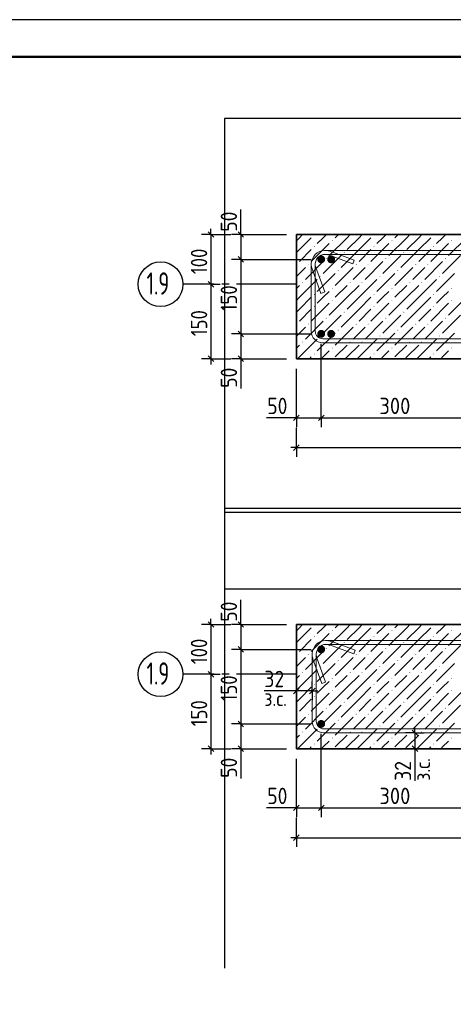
# Model space of a CAD drawing. Header units: millimetres. Extents: x 0 to 50400, y 0 to 35640.
# Tile 10 of 16: x 16800 to 23775, y 19791 to 35640. Entities that reach past the tile are written whole.
import ezdxf

# ---------------------------------------------------------------- set-up
doc = ezdxf.new("R2010")
doc.units = ezdxf.units.MM
doc.linetypes.add('______2', pattern=[324, 240, -84])
doc.linetypes.add('______5', pattern=[1320, 960, -120, 120, -120])
for name, color, linetype, lineweight in [('Standard', 7, 'Continuous', 25), ('Выпуски арматуры Г-обр.', 52, 'Continuous', 25), ('ЖБ Пилон', 7, 'Continuous', 35)]:
    doc.layers.add(name, color=color, linetype=linetype, lineweight=lineweight)
for name, color, linetype, true_color in [('Оси', 7, '______5', 0x656565), ('Стена фоновая арматура Х1', 7, '______2', 0xa0a0a0), ('Стена Хомут', 7, '______2', 0xa0a0a0)]:
    doc.layers.add(name, color=color, linetype=linetype, true_color=true_color)
doc.layers.add('Размерная выноска', color=7, linetype='Continuous')
doc.styles.add('ISOCPEUR', font='txt')

msp = doc.modelspace()

# ---------------------------------------------------------------- hatches: boundary and pattern name
at = {"layer": 'Выпуски арматуры Г-обр.', "linetype": 'Continuous', "lineweight": 13, "transparency": 33554687}
for points in [[(21874, 31782), (21869, 31807), (21855, 31828), (21834, 31842), (21810, 31846), (21785, 31842), (21764, 31828), (21751, 31807), (21746, 31782), (21751, 31758), (21764, 31737), (21785, 31723), (21810, 31718), (21834, 31723), (21855, 31737), (21869, 31758)], [(21874, 30582), (21869, 30607), (21855, 30628), (21834, 30642), (21810, 30646), (21785, 30642), (21764, 30628), (21751, 30607), (21746, 30582), (21751, 30558), (21764, 30537), (21785, 30523), (21810, 30518), (21834, 30523), (21855, 30537), (21869, 30558)]]:
    msp.add_hatch(color=7, dxfattribs=at).paths.add_polyline_path(points)
at = {"layer": 'ЖБ Пилон', "linetype": 'Continuous', "lineweight": 18, "transparency": 33554687}
for points in [[(21539, 32172), (21531, 32179), (21534, 32182), (21544, 32182), (21547, 32179)], [(22499, 32172), (22491, 32179), (22494, 32182), (22504, 32182), (22507, 32179)], [(23459, 32172), (23451, 32179), (23454, 32182), (23464, 32182), (23467, 32179)], [(21827, 32076), (21819, 32083), (21827, 32091), (21835, 32083)], [(22787, 32076), (22779, 32083), (22787, 32091), (22795, 32083)], [(23747, 32076), (23739, 32083), (23747, 32091), (23755, 32083)], [(21539, 31980), (21531, 31987), (21539, 31995), (21547, 31987)], [(22019, 31884), (22011, 31891), (22019, 31899), (22027, 31891)], [(22499, 31980), (22491, 31987), (22499, 31995), (22507, 31987)], [(22979, 31884), (22971, 31891), (22979, 31899), (22987, 31891)], [(23459, 31980), (23451, 31987), (23459, 31995), (23467, 31987)], [(21251, 31692), (21250, 31693), (21250, 31706), (21251, 31707), (21259, 31699)], [(21443, 31692), (21435, 31699), (21443, 31707), (21451, 31699)], [(21731, 31788), (21723, 31795), (21731, 31803), (21739, 31795)], [(22211, 31692), (22203, 31699), (22211, 31707), (22219, 31699)], [(22403, 31692), (22395, 31699), (22403, 31707), (22411, 31699)], [(22691, 31788), (22683, 31795), (22691, 31803), (22699, 31795)], [(23171, 31692), (23163, 31699), (23171, 31707), (23179, 31699)], [(23363, 31692), (23355, 31699), (23363, 31707), (23371, 31699)], [(23651, 31788), (23643, 31795), (23651, 31803), (23659, 31795)], [(21923, 31596), (21915, 31603), (21923, 31611), (21931, 31603)], [(22883, 31596), (22875, 31603), (22883, 31611), (22891, 31603)], [(21347, 31404), (21339, 31411), (21347, 31419), (21355, 31411)], [(21635, 31500), (21627, 31507), (21635, 31515), (21643, 31507)], [(22115, 31404), (22107, 31411), (22115, 31419), (22123, 31411)], [(22307, 31404), (22299, 31411), (22307, 31419), (22315, 31411)], [(22595, 31500), (22587, 31507), (22595, 31515), (22603, 31507)], [(23075, 31404), (23067, 31411), (23075, 31419), (23083, 31411)], [(23267, 31404), (23259, 31411), (23267, 31419), (23275, 31411)], [(23555, 31500), (23547, 31507), (23555, 31515), (23563, 31507)], [(21539, 31212), (21531, 31219), (21539, 31227), (21547, 31219)], [(21827, 31308), (21819, 31315), (21827, 31323), (21835, 31315)], [(22499, 31212), (22491, 31219), (22499, 31227), (22507, 31219)], [(22787, 31308), (22779, 31315), (22787, 31323), (22795, 31315)], [(23459, 31212), (23451, 31219), (23459, 31227), (23467, 31219)], [(23747, 31308), (23739, 31315), (23747, 31323), (23755, 31315)], [(21827, 31116), (21819, 31123), (21827, 31131), (21835, 31123)], [(22787, 31116), (22779, 31123), (22787, 31131), (22795, 31123)], [(23747, 31116), (23739, 31123), (23747, 31131), (23755, 31123)], [(21539, 31020), (21531, 31027), (21539, 31035), (21547, 31027)], [(22019, 30924), (22011, 30931), (22019, 30939), (22027, 30931)], [(22499, 31020), (22491, 31027), (22499, 31035), (22507, 31027)], [(22979, 30924), (22971, 30931), (22979, 30939), (22987, 30931)], [(23459, 31020), (23451, 31027), (23459, 31035), (23467, 31027)], [(21731, 30828), (21723, 30835), (21731, 30843), (21739, 30835)], [(22691, 30828), (22683, 30835), (22691, 30843), (22699, 30835)], [(23651, 30828), (23643, 30835), (23651, 30843), (23659, 30835)], [(21251, 30732), (21250, 30733), (21250, 30746), (21251, 30747), (21259, 30739)], [(21443, 30732), (21435, 30739), (21443, 30747), (21451, 30739)], [(21923, 30636), (21915, 30643), (21923, 30651), (21931, 30643)], [(22211, 30732), (22203, 30739), (22211, 30747), (22219, 30739)], [(22403, 30732), (22395, 30739), (22403, 30747), (22411, 30739)], [(22883, 30636), (22875, 30643), (22883, 30651), (22891, 30643)], [(23171, 30732), (23163, 30739), (23171, 30747), (23179, 30739)], [(23363, 30732), (23355, 30739), (23363, 30747), (23371, 30739)], [(21347, 30444), (21339, 30451), (21347, 30459), (21355, 30451)], [(21635, 30540), (21627, 30547), (21635, 30555), (21643, 30547)], [(22115, 30444), (22107, 30451), (22115, 30459), (22123, 30451)], [(22307, 30444), (22299, 30451), (22307, 30459), (22315, 30451)], [(22595, 30540), (22587, 30547), (22595, 30555), (22603, 30547)], [(23075, 30444), (23067, 30451), (23075, 30459), (23083, 30451)], [(23267, 30444), (23259, 30451), (23267, 30459), (23275, 30451)], [(23555, 30540), (23547, 30547), (23555, 30555), (23563, 30547)], [(21827, 30348), (21819, 30355), (21827, 30363), (21835, 30355)], [(22787, 30348), (22779, 30355), (22787, 30363), (22795, 30355)], [(23747, 30348), (23739, 30355), (23747, 30363), (23755, 30355)], [(21539, 30252), (21531, 30259), (21539, 30267), (21547, 30259)], [(22499, 30252), (22491, 30259), (22499, 30267), (22507, 30259)], [(23459, 30252), (23451, 30259), (23459, 30267), (23467, 30259)], [(21539, 25893), (21531, 25901), (21534, 25904), (21544, 25904), (21547, 25901)], [(22499, 25893), (22491, 25901), (22494, 25904), (22504, 25904), (22507, 25901)], [(23459, 25893), (23451, 25901), (23454, 25904), (23464, 25904), (23467, 25901)], [(21539, 25701), (21531, 25709), (21539, 25717), (21547, 25709)], [(21827, 25797), (21819, 25805), (21827, 25813), (21835, 25805)], [(22499, 25701), (22491, 25709), (22499, 25717), (22507, 25709)], [(22787, 25797), (22779, 25805), (22787, 25813), (22795, 25805)], [(23459, 25701), (23451, 25709), (23459, 25717), (23467, 25709)], [(23747, 25797), (23739, 25805), (23747, 25813), (23755, 25805)], [(21731, 25509), (21723, 25517), (21731, 25525), (21739, 25517)], [(22019, 25605), (22011, 25613), (22019, 25621), (22027, 25613)], [(22691, 25509), (22683, 25517), (22691, 25525), (22699, 25517)], [(22979, 25605), (22971, 25613), (22979, 25621), (22987, 25613)], [(23651, 25509), (23643, 25517), (23651, 25525), (23659, 25517)], [(21251, 25413), (21250, 25414), (21250, 25427), (21251, 25429), (21259, 25421)], [(21443, 25413), (21435, 25421), (21443, 25429), (21451, 25421)], [(22211, 25413), (22203, 25421), (22211, 25429), (22219, 25421)], [(22403, 25413), (22395, 25421), (22403, 25429), (22411, 25421)], [(23171, 25413), (23163, 25421), (23171, 25429), (23179, 25421)], [(23363, 25413), (23355, 25421), (23363, 25429), (23371, 25421)], [(21635, 25221), (21627, 25229), (21635, 25237), (21643, 25229)], [(21923, 25317), (21915, 25325), (21923, 25333), (21931, 25325)], [(22595, 25221), (22587, 25229), (22595, 25237), (22603, 25229)], [(22883, 25317), (22875, 25325), (22883, 25333), (22891, 25325)], [(23555, 25221), (23547, 25229), (23555, 25237), (23563, 25229)], [(21347, 25125), (21339, 25133), (21347, 25141), (21355, 25133)], [(21827, 25029), (21819, 25037), (21827, 25045), (21835, 25037)], [(22115, 25125), (22107, 25133), (22115, 25141), (22123, 25133)], [(22307, 25125), (22299, 25133), (22307, 25141), (22315, 25133)], [(22787, 25029), (22779, 25037), (22787, 25045), (22795, 25037)], [(23075, 25125), (23067, 25133), (23075, 25141), (23083, 25133)], [(23267, 25125), (23259, 25133), (23267, 25141), (23275, 25133)], [(23747, 25029), (23739, 25037), (23747, 25045), (23755, 25037)], [(21539, 24933), (21531, 24941), (21539, 24949), (21547, 24941)], [(22499, 24933), (22491, 24941), (22499, 24949), (22507, 24941)], [(23459, 24933), (23451, 24941), (23459, 24949), (23467, 24941)], [(21539, 24741), (21531, 24749), (21539, 24757), (21547, 24749)], [(21827, 24837), (21819, 24845), (21827, 24853), (21835, 24845)], [(22499, 24741), (22491, 24749), (22499, 24757), (22507, 24749)], [(22787, 24837), (22779, 24845), (22787, 24853), (22795, 24845)], [(23459, 24741), (23451, 24749), (23459, 24757), (23467, 24749)], [(23747, 24837), (23739, 24845), (23747, 24853), (23755, 24845)], [(22019, 24645), (22011, 24653), (22019, 24661), (22027, 24653)], [(22979, 24645), (22971, 24653), (22979, 24661), (22987, 24653)], [(21251, 24453), (21250, 24454), (21250, 24467), (21251, 24469), (21259, 24461)], [(21443, 24453), (21435, 24461), (21443, 24469), (21451, 24461)], [(21731, 24549), (21723, 24557), (21731, 24565), (21739, 24557)], [(22211, 24453), (22203, 24461), (22211, 24469), (22219, 24461)], [(22403, 24453), (22395, 24461), (22403, 24469), (22411, 24461)], [(22691, 24549), (22683, 24557), (22691, 24565), (22699, 24557)], [(23171, 24453), (23163, 24461), (23171, 24469), (23179, 24461)], [(23363, 24453), (23355, 24461), (23363, 24469), (23371, 24461)], [(23651, 24549), (23643, 24557), (23651, 24565), (23659, 24557)], [(21635, 24261), (21627, 24269), (21635, 24277), (21643, 24269)], [(21923, 24357), (21915, 24365), (21923, 24373), (21931, 24365)], [(22595, 24261), (22587, 24269), (22595, 24277), (22603, 24269)], [(22883, 24357), (22875, 24365), (22883, 24373), (22891, 24365)], [(23555, 24261), (23547, 24269), (23555, 24277), (23563, 24269)], [(21347, 24165), (21339, 24173), (21347, 24181), (21355, 24173)], [(22115, 24165), (22107, 24173), (22115, 24181), (22123, 24173)], [(22307, 24165), (22299, 24173), (22307, 24181), (22315, 24173)], [(23075, 24165), (23067, 24173), (23075, 24181), (23083, 24173)], [(23267, 24165), (23259, 24173), (23267, 24181), (23275, 24173)], [(21539, 23973), (21531, 23981), (21539, 23989), (21547, 23981)], [(21827, 24069), (21819, 24077), (21827, 24085), (21835, 24077)], [(22499, 23973), (22491, 23981), (22499, 23989), (22507, 23981)], [(22787, 24069), (22779, 24077), (22787, 24085), (22795, 24077)], [(23459, 23973), (23451, 23981), (23459, 23989), (23467, 23981)], [(23747, 24069), (23739, 24077), (23747, 24085), (23755, 24077)]]:
    msp.add_hatch(color=7, dxfattribs=at).paths.add_polyline_path(points, flags=16)
at = {"layer": 'Стена фоновая арматура Х1', "linetype": 'Continuous', "lineweight": 18, "transparency": 33554687}
for points in [[(21714, 31782), (21709, 31807), (21695, 31828), (21674, 31842), (21650, 31846), (21625, 31842), (21604, 31828), (21591, 31807), (21586, 31782), (21591, 31758), (21604, 31737), (21625, 31723), (21650, 31718), (21674, 31723), (21695, 31737), (21709, 31758)], [(21714, 30582), (21709, 30607), (21695, 30628), (21674, 30642), (21650, 30646), (21625, 30642), (21604, 30628), (21591, 30607), (21586, 30582), (21591, 30558), (21604, 30537), (21625, 30523), (21650, 30518), (21674, 30523), (21695, 30537), (21709, 30558)], [(21714, 25504), (21709, 25528), (21695, 25549), (21674, 25563), (21650, 25568), (21625, 25563), (21604, 25549), (21591, 25528), (21586, 25504), (21591, 25479), (21604, 25459), (21625, 25445), (21650, 25440), (21674, 25445), (21695, 25459), (21709, 25479)], [(21714, 24304), (21709, 24328), (21695, 24349), (21674, 24363), (21650, 24368), (21625, 24363), (21604, 24349), (21591, 24328), (21586, 24304), (21591, 24279), (21604, 24259), (21625, 24245), (21650, 24240), (21674, 24245), (21695, 24259), (21709, 24279)]]:
    msp.add_hatch(color=7, dxfattribs=at).paths.add_polyline_path(points)

# ---------------------------------------------------------------- linework, layer by layer
at = {"layer": 'Standard', "color": 7, "linetype": 'Continuous', "lineweight": -3, "transparency": 33554687}
for p, q in [((19877, 32182), (19727, 32182)), ((19877, 32182), (19877, 32272)), ((19877, 32182), (20027, 32182)), ((19877, 32182), (20197, 32182)), ((19877, 32182), (19877, 31382)), ((20357, 32182), (20207, 32182)), ((20357, 32182), (20357, 32272)), ((20357, 32182), (20507, 32182)), ((20357, 32182), (21090, 32182)), ((20357, 32182), (20357, 31782)), ((20357, 31782), (20207, 31782)), ((20357, 31782), (20507, 31782)), ((20357, 31782), (21490, 31782)), ((20357, 31782), (20357, 30582)), ((19877, 31382), (19727, 31382)), ((19877, 31382), (20027, 31382)), ((19877, 31382), (19877, 31382)), ((19877, 31382), (19877, 30182)), ((20357, 30582), (20207, 30582)), ((20357, 30582), (20507, 30582)), ((20357, 30582), (21490, 30582)), ((20357, 30582), (20357, 30182)), ((19877, 30182), (19727, 30182)), ((19877, 30182), (20027, 30182)), ((19877, 30182), (20197, 30182)), ((19877, 30182), (19877, 30092)), ((20357, 30182), (20207, 30182)), ((20357, 30182), (20507, 30182)), ((20357, 30182), (21090, 30182)), ((20357, 30182), (20357, 30092)), ((21250, 29231), (21250, 29381)), ((21650, 29231), (21650, 29381)), ((21250, 29231), (21160, 29231)), ((21250, 29231), (21250, 29081)), ((21250, 29231), (21650, 29231)), ((21650, 29231), (21650, 29081)), ((21650, 29231), (24050, 29231)), ((21250, 28751), (21250, 29071)), ((21250, 28751), (21250, 28901)), ((21250, 28751), (21160, 28751)), ((21250, 28751), (21250, 28601)), ((21250, 28751), (29250, 28751)), ((19877, 25904), (19877, 25994)), ((20357, 25904), (20357, 25994)), ((19877, 25904), (19727, 25904)), ((19877, 25904), (20027, 25904)), ((19877, 25904), (20197, 25904)), ((20357, 25904), (20207, 25904)), ((20357, 25904), (20507, 25904)), ((20357, 25904), (21090, 25904)), ((20357, 25504), (20207, 25504)), ((20357, 25504), (20507, 25504)), ((20357, 25504), (21490, 25504)), ((20357, 25504), (20357, 24304)), ((19877, 25104), (19727, 25104)), ((19877, 25104), (20027, 25104)), ((19877, 25104), (19877, 25104)), ((19877, 25104), (19877, 23904)), ((21250, 24835), (21250, 24985)), ((21506, 24835), (21506, 24985)), ((21250, 24835), (21160, 24835)), ((21250, 24835), (21250, 24685)), ((21506, 24835), (21250, 24835)), ((21506, 24835), (21506, 24685)), ((21506, 24835), (21596, 24835)), ((20357, 24304), (20207, 24304)), ((20357, 24304), (20507, 24304)), ((20357, 24304), (21490, 24304)), ((20357, 24304), (20357, 23904)), ((23157, 24160), (23157, 24250)), ((23157, 24160), (23007, 24160)), ((23157, 24160), (23307, 24160)), ((23157, 24160), (23157, 23904)), ((19877, 23904), (19727, 23904)), ((19877, 23904), (20027, 23904)), ((19877, 23904), (20197, 23904)), ((19877, 23904), (19877, 23814)), ((20357, 23904), (20207, 23904)), ((20357, 23904), (20507, 23904)), ((20357, 23904), (21090, 23904)), ((20357, 23904), (20357, 23814)), ((23157, 23904), (23007, 23904)), ((23157, 23904), (23307, 23904)), ((23157, 23904), (23157, 23814)), ((21250, 22953), (21250, 23103)), ((21650, 22953), (21650, 23103)), ((21250, 22953), (21160, 22953)), ((21250, 22953), (21250, 22803)), ((21250, 22953), (21650, 22953)), ((21650, 22953), (21650, 22803)), ((21650, 22953), (24050, 22953)), ((21250, 22473), (21250, 22793)), ((21250, 22473), (21250, 22623)), ((21250, 22473), (21160, 22473)), ((21250, 22473), (21250, 22323)), ((21250, 22473), (29250, 22473))]:
    msp.add_line(p, q, dxfattribs=at)
at = {"layer": 'Standard', "color": 7, "linetype": 'Continuous', "lineweight": 25, "transparency": 33554687}
for p, q in [((19832, 32227), (19922, 32137)), ((20312, 32227), (20402, 32137)), ((20312, 31827), (20402, 31737)), ((19832, 31427), (19922, 31337)), ((20312, 30627), (20402, 30537)), ((19832, 30227), (19922, 30137)), ((20312, 30227), (20402, 30137)), ((21205, 29186), (21295, 29276)), ((21605, 29186), (21695, 29276)), ((21205, 28706), (21295, 28796)), ((19832, 25949), (19922, 25859)), ((20312, 25949), (20402, 25859)), ((20312, 25549), (20402, 25459)), ((19832, 25149), (19922, 25059)), ((21295, 24880), (21205, 24790)), ((21551, 24880), (21461, 24790)), ((20312, 24349), (20402, 24259)), ((23112, 24205), (23202, 24115)), ((19832, 23949), (19922, 23859)), ((20312, 23949), (20402, 23859)), ((23112, 23949), (23202, 23859)), ((21205, 22908), (21295, 22998)), ((21605, 22908), (21695, 22998)), ((21205, 22428), (21295, 22518))]:
    msp.add_line(p, q, dxfattribs=at)
msp.add_lwpolyline([(0, 0), (50400, 0), (50400, 35640), (0, 35640), (0, 0)], close=True, dxfattribs=at)
at = {"layer": 'Standard', "color": 7, "linetype": 'Continuous', "lineweight": 50, "transparency": 33554687}
msp.add_lwpolyline([(2400, 35040), (49800, 35040), (49800, 600), (2400, 600), (2400, 35040)], close=True, dxfattribs=at)
at = {"layer": 'Standard', "color": 254, "linetype": 'Continuous', "lineweight": -3, "true_color": 0xc4c4ff, "transparency": 33554687}
for points in [[(30423, 26478), (30423, 34048), (20095, 34048), (20095, 26478), (30423, 26478)], [(20095, 28185), (20095, 27711), (30423, 27711)], [(30423, 20373), (30423, 27770), (20095, 27770), (20095, 20373)]]:
    msp.add_lwpolyline(points, dxfattribs=at)
at = {"layer": 'Standard', "color": 7, "linetype": 'Continuous', "lineweight": -3, "transparency": 33554687}
for points in [[(21650, 29231), (21650, 29252), (21650, 29252), (21650, 29252), (21650, 29252), (21650, 29252), (21650, 29252), (21650, 29252), (21650, 29252), (21650, 30422)], [(21250, 29231), (21250, 29252), (21250, 29252), (21250, 29252), (21250, 29252), (21250, 29252), (21250, 29252), (21250, 29252), (21250, 29252), (21250, 30022)], [(19877, 25904), (19877, 25144), (19877, 25144), (19877, 25104)], [(20357, 25904), (20357, 25825), (20357, 25825), (20357, 25504)], [(21650, 22953), (21650, 22973), (21650, 22973), (21650, 22973), (21650, 22973), (21650, 22973), (21650, 22973), (21650, 22973), (21650, 22973), (21650, 23338), (21650, 23338), (21650, 24144)], [(21250, 22953), (21250, 22973), (21250, 22973), (21250, 22973), (21250, 22973), (21250, 22973), (21250, 22973), (21250, 22973), (21250, 22973), (21250, 23177), (21250, 23177), (21250, 23744)]]:
    msp.add_lwpolyline(points, dxfattribs=at)
at = {"layer": 'ЖБ Пилон', "color": 7, "linetype": 'Continuous', "lineweight": 35, "transparency": 33554687}
for p, q in [((21250, 32182), (21250, 30182)), ((29250, 32182), (21250, 32182)), ((21250, 30182), (29250, 30182)), ((21250, 25904), (21250, 23904)), ((29250, 25904), (21250, 25904)), ((21250, 23904), (29250, 23904))]:
    msp.add_line(p, q, dxfattribs=at)
at = {"layer": 'ЖБ Пилон', "color": 9, "linetype": 'Continuous', "lineweight": 18, "true_color": 0xc7c7c7, "transparency": 33554687}
for p, q in [((21299, 32131), (21350, 32182)), ((21734, 32182), (21683, 32131)), ((21875, 32131), (21926, 32182)), ((22067, 32131), (22118, 32182)), ((22259, 32131), (22310, 32182)), ((22694, 32182), (22643, 32131)), ((22835, 32131), (22886, 32182)), ((23027, 32131), (23078, 32182)), ((23219, 32131), (23270, 32182)), ((23654, 32182), (23603, 32131)), ((21250, 32082), (21299, 32131)), ((21299, 31939), (21491, 32131)), ((21491, 31747), (21779, 32035)), ((21683, 32131), (21587, 32035)), ((22067, 32131), (21779, 31843)), ((22067, 31939), (22259, 32131)), ((22259, 31939), (22451, 32131)), ((22451, 31747), (22739, 32035)), ((22643, 32131), (22547, 32035)), ((23027, 32131), (22739, 31843)), ((23027, 31939), (23219, 32131)), ((23219, 31939), (23411, 32131)), ((23411, 31747), (23699, 32035)), ((23603, 32131), (23507, 32035)), ((23987, 32131), (23699, 31843)), ((21299, 31939), (21250, 31890)), ((21299, 31747), (21491, 31939)), ((22259, 31939), (21971, 31651)), ((22259, 31747), (22451, 31939)), ((23219, 31939), (22931, 31651)), ((23219, 31747), (23411, 31939)), ((21395, 31459), (21683, 31747)), ((21683, 31555), (21971, 31843)), ((22355, 31459), (22643, 31747)), ((22643, 31555), (22931, 31843)), ((23315, 31459), (23603, 31747)), ((23603, 31555), (23891, 31843)), ((21299, 31555), (21250, 31506)), ((21395, 31651), (21299, 31555)), ((21587, 31267), (21875, 31555)), ((21875, 31363), (22163, 31651)), ((22259, 31555), (22163, 31459)), ((22355, 31651), (22259, 31555)), ((22547, 31267), (22835, 31555)), ((22835, 31363), (23123, 31651)), ((23219, 31555), (23123, 31459)), ((23315, 31651), (23219, 31555)), ((23507, 31267), (23795, 31555)), ((21299, 31171), (21587, 31459)), ((22259, 31171), (22547, 31459)), ((23219, 31171), (23507, 31459)), ((21250, 31314), (21299, 31363)), ((21779, 31267), (21683, 31171)), ((21875, 31171), (22067, 31363)), ((22067, 31171), (22259, 31363)), ((22739, 31267), (22643, 31171)), ((22835, 31171), (23027, 31363)), ((23027, 31171), (23219, 31363)), ((23699, 31267), (23603, 31171)), ((21250, 31122), (21299, 31171)), ((21299, 30979), (21491, 31171)), ((21491, 30787), (21779, 31075)), ((21683, 31171), (21587, 31075)), ((22067, 31171), (21779, 30883)), ((22067, 30979), (22259, 31171)), ((22259, 30979), (22451, 31171)), ((22451, 30787), (22739, 31075)), ((22643, 31171), (22547, 31075)), ((23027, 31171), (22739, 30883)), ((23027, 30979), (23219, 31171)), ((23219, 30979), (23411, 31171)), ((23411, 30787), (23699, 31075)), ((23603, 31171), (23507, 31075)), ((23987, 31171), (23699, 30883)), ((21299, 30979), (21250, 30930)), ((21299, 30787), (21491, 30979)), ((22259, 30979), (21971, 30691)), ((22259, 30787), (22451, 30979)), ((23219, 30979), (22931, 30691)), ((23219, 30787), (23411, 30979)), ((21395, 30499), (21683, 30787)), ((21683, 30595), (21971, 30883)), ((22355, 30499), (22643, 30787)), ((22643, 30595), (22931, 30883)), ((23315, 30499), (23603, 30787)), ((23603, 30595), (23891, 30883)), ((21299, 30595), (21250, 30546)), ((21395, 30691), (21299, 30595)), ((21587, 30307), (21875, 30595)), ((21875, 30403), (22163, 30691)), ((22259, 30595), (22163, 30499)), ((22355, 30691), (22259, 30595)), ((22547, 30307), (22835, 30595)), ((22835, 30403), (23123, 30691)), ((23219, 30595), (23123, 30499)), ((23315, 30691), (23219, 30595)), ((23507, 30307), (23795, 30595)), ((21299, 30211), (21587, 30499)), ((22259, 30211), (22547, 30499)), ((23219, 30211), (23507, 30499)), ((21250, 30354), (21299, 30403)), ((21779, 30307), (21683, 30211)), ((21875, 30211), (22067, 30403)), ((22067, 30211), (22259, 30403)), ((22739, 30307), (22643, 30211)), ((22835, 30211), (23027, 30403)), ((23027, 30211), (23219, 30403)), ((23699, 30307), (23603, 30211)), ((21270, 30182), (21299, 30211)), ((21462, 30182), (21491, 30211)), ((21683, 30211), (21654, 30182)), ((22067, 30211), (22038, 30182)), ((22230, 30182), (22259, 30211)), ((22422, 30182), (22451, 30211)), ((22643, 30211), (22614, 30182)), ((23027, 30211), (22998, 30182)), ((23190, 30182), (23219, 30211)), ((23382, 30182), (23411, 30211)), ((23603, 30211), (23574, 30182)), ((21250, 25804), (21299, 25853)), ((21299, 25853), (21350, 25904)), ((21299, 25661), (21491, 25853)), ((21683, 25853), (21587, 25757)), ((21734, 25904), (21683, 25853)), ((22067, 25853), (21779, 25565)), ((21875, 25853), (21926, 25904)), ((22067, 25853), (22118, 25904)), ((22067, 25661), (22259, 25853)), ((22259, 25853), (22310, 25904)), ((22259, 25661), (22451, 25853)), ((22643, 25853), (22547, 25757)), ((22694, 25904), (22643, 25853)), ((23027, 25853), (22739, 25565)), ((22835, 25853), (22886, 25904)), ((23027, 25853), (23078, 25904)), ((23027, 25661), (23219, 25853)), ((23219, 25853), (23270, 25904)), ((23219, 25661), (23411, 25853)), ((23603, 25853), (23507, 25757)), ((23654, 25904), (23603, 25853)), ((23987, 25853), (23699, 25565)), ((21491, 25469), (21779, 25757)), ((22451, 25469), (22739, 25757)), ((23411, 25469), (23699, 25757)), ((21299, 25661), (21250, 25612)), ((21299, 25469), (21491, 25661)), ((21683, 25277), (21971, 25565)), ((22259, 25661), (21971, 25373)), ((22259, 25469), (22451, 25661)), ((22643, 25277), (22931, 25565)), ((23219, 25661), (22931, 25373)), ((23219, 25469), (23411, 25661)), ((23603, 25277), (23891, 25565)), ((21395, 25373), (21299, 25277)), ((21395, 25181), (21683, 25469)), ((21875, 25085), (22163, 25373)), ((22355, 25373), (22259, 25277)), ((22355, 25181), (22643, 25469)), ((22835, 25085), (23123, 25373)), ((23315, 25373), (23219, 25277)), ((23315, 25181), (23603, 25469)), ((21299, 25277), (21250, 25228)), ((21587, 24989), (21875, 25277)), ((22259, 25277), (22163, 25181)), ((22547, 24989), (22835, 25277)), ((23219, 25277), (23123, 25181)), ((23507, 24989), (23795, 25277)), ((21250, 25036), (21299, 25085)), ((21299, 24893), (21587, 25181)), ((21875, 24893), (22067, 25085)), ((22067, 24893), (22259, 25085)), ((22259, 24893), (22547, 25181)), ((22835, 24893), (23027, 25085)), ((23027, 24893), (23219, 25085)), ((23219, 24893), (23507, 25181)), ((21250, 24844), (21299, 24893)), ((21299, 24701), (21491, 24893)), ((21683, 24893), (21587, 24797)), ((21779, 24989), (21683, 24893)), ((22067, 24893), (21779, 24605)), ((22067, 24701), (22259, 24893)), ((22259, 24701), (22451, 24893)), ((22643, 24893), (22547, 24797)), ((22739, 24989), (22643, 24893)), ((23027, 24893), (22739, 24605)), ((23027, 24701), (23219, 24893)), ((23219, 24701), (23411, 24893)), ((23603, 24893), (23507, 24797)), ((23699, 24989), (23603, 24893)), ((23987, 24893), (23699, 24605)), ((21491, 24509), (21779, 24797)), ((22451, 24509), (22739, 24797)), ((23411, 24509), (23699, 24797)), ((21299, 24701), (21250, 24652)), ((21299, 24509), (21491, 24701)), ((21683, 24317), (21971, 24605)), ((22259, 24701), (21971, 24413)), ((22259, 24509), (22451, 24701)), ((22643, 24317), (22931, 24605)), ((23219, 24701), (22931, 24413)), ((23219, 24509), (23411, 24701)), ((23603, 24317), (23891, 24605)), ((21395, 24413), (21299, 24317)), ((21395, 24221), (21683, 24509)), ((21875, 24125), (22163, 24413)), ((22355, 24413), (22259, 24317)), ((22355, 24221), (22643, 24509)), ((22835, 24125), (23123, 24413)), ((23315, 24413), (23219, 24317)), ((23315, 24221), (23603, 24509)), ((21299, 24317), (21250, 24268)), ((21587, 24029), (21875, 24317)), ((22259, 24317), (22163, 24221)), ((22547, 24029), (22835, 24317)), ((23219, 24317), (23123, 24221)), ((23507, 24029), (23795, 24317)), ((21250, 24076), (21299, 24125)), ((21299, 23933), (21587, 24221)), ((21875, 23933), (22067, 24125)), ((22067, 23933), (22259, 24125)), ((22259, 23933), (22547, 24221)), ((22835, 23933), (23027, 24125)), ((23027, 23933), (23219, 24125)), ((23219, 23933), (23507, 24221)), ((21270, 23904), (21299, 23933)), ((21462, 23904), (21491, 23933)), ((21683, 23933), (21654, 23904)), ((21779, 24029), (21683, 23933)), ((22067, 23933), (22038, 23904)), ((22230, 23904), (22259, 23933)), ((22422, 23904), (22451, 23933)), ((22643, 23933), (22614, 23904)), ((22739, 24029), (22643, 23933)), ((23027, 23933), (22998, 23904)), ((23190, 23904), (23219, 23933)), ((23382, 23904), (23411, 23933)), ((23603, 23933), (23574, 23904)), ((23699, 24029), (23603, 23933))]:
    msp.add_line(p, q, dxfattribs=at)
at = {"layer": 'Оси', "color": 8, "linetype": '______5', "lineweight": -3, "transparency": 33554687}
for p, q in [((21250, 31382), (19426, 31382)), ((21250, 25104), (19426, 25104))]:
    msp.add_line(p, q, dxfattribs=at)
at = {"layer": 'Оси', "color": 7, "linetype": 'Continuous', "lineweight": -3, "transparency": 33554687}
for centre in [(19066, 31382), (19066, 25104)]:
    msp.add_circle(centre, 360, dxfattribs=at)
at = {"layer": 'Размерная выноска', "color": 7, "linetype": 'Continuous', "lineweight": -3, "transparency": 33554687}
for p, q in [((20357, 32182), (20357, 32582)), ((20357, 30182), (20357, 29702)), ((21250, 29231), (20770, 29231)), ((20357, 25904), (20357, 26304)), ((21250, 24835), (20733, 24835)), ((20357, 23904), (20357, 23424)), ((23157, 23904), (23157, 23387)), ((21250, 22953), (20770, 22953))]:
    msp.add_line(p, q, dxfattribs=at)
at = {"layer": 'Стена Хомут', "color": 36, "linetype": 'Continuous', "lineweight": 13, "true_color": 0x6e3c1e, "transparency": 33554687}
for points in [[(26394, 31862), (21708, 31862), (21679, 31858), (21649, 31849), (21623, 31834), (21601, 31815), (21582, 31794), (21567, 31767), (21558, 31737), (21554, 31709), (21554, 31701), (21554, 31694), (21554, 31688), (21555, 31681), (21556, 31675), (21557, 31668), (21559, 31662), (21561, 31655), (21563, 31649), (21706, 31257), (21646, 31235), (21502, 31628), (21500, 31637), (21497, 31645), (21495, 31654), (21493, 31663), (21492, 31673), (21491, 31682), (21490, 31691), (21490, 31700), (21490, 31713), (21495, 31752), (21509, 31793), (21530, 31830), (21555, 31861), (21586, 31887), (21623, 31908), (21664, 31921), (21703, 31926), (26398, 31926)], [(26398, 30438), (21669, 30438), (21637, 30443), (21602, 30454), (21571, 30472), (21545, 30494), (21523, 30520), (21506, 30551), (21494, 30585), (21490, 30618), (21490, 31713), (21495, 31752), (21509, 31793), (21530, 31830), (21555, 31861), (21586, 31887), (21623, 31908), (21664, 31921), (21703, 31926), (21716, 31926), (21725, 31926), (21734, 31925), (21744, 31924), (21753, 31923), (21762, 31921), (21771, 31919), (21780, 31917), (21788, 31914), (22181, 31771), (22159, 31710)], [(22159, 31710), (21767, 31853), (21761, 31855), (21754, 31857), (21748, 31859), (21742, 31860), (21735, 31861), (21728, 31862), (21722, 31862), (21715, 31862), (21708, 31862), (21679, 31858), (21649, 31849), (21623, 31834), (21601, 31815), (21582, 31794), (21567, 31767), (21558, 31737), (21554, 31709), (21554, 30623), (21557, 30600), (21564, 30577), (21576, 30556), (21590, 30539), (21607, 30525), (21628, 30513), (21651, 30506), (21674, 30502), (26394, 30502)], [(26409, 25584), (21723, 25584), (21694, 25580), (21665, 25570), (21638, 25555), (21616, 25537), (21598, 25515), (21583, 25488), (21574, 25459), (21570, 25430), (21570, 25422), (21570, 25416), (21570, 25409), (21571, 25402), (21572, 25396), (21573, 25390), (21575, 25383), (21577, 25377), (21579, 25370), (21721, 24978), (21661, 24956), (21518, 25349), (21515, 25358), (21513, 25367), (21511, 25376), (21509, 25385), (21507, 25394), (21506, 25403), (21506, 25412), (21506, 25421), (21506, 25434), (21511, 25473), (21524, 25514), (21545, 25551), (21571, 25582), (21602, 25608), (21639, 25629), (21680, 25642), (21719, 25648), (26414, 25648)], [(26414, 24160), (21685, 24160), (21652, 24164), (21618, 24176), (21587, 24193), (21561, 24215), (21539, 24241), (21521, 24272), (21510, 24307), (21506, 24340), (21506, 25434), (21511, 25473), (21524, 25514), (21545, 25551), (21571, 25582), (21602, 25608), (21639, 25629), (21680, 25642), (21719, 25648), (21732, 25648), (21741, 25647), (21750, 25647), (21759, 25646), (21768, 25644), (21777, 25643), (21786, 25640), (21795, 25638), (21804, 25635), (22197, 25492), (22175, 25432)], [(22175, 25432), (21783, 25575), (21777, 25577), (21770, 25579), (21764, 25580), (21757, 25581), (21751, 25582), (21744, 25583), (21738, 25584), (21731, 25584), (21723, 25584), (21694, 25580), (21665, 25570), (21638, 25555), (21616, 25537), (21598, 25515), (21583, 25488), (21574, 25459), (21570, 25430), (21570, 24344), (21573, 24321), (21580, 24298), (21592, 24277), (21606, 24260), (21623, 24246), (21644, 24234), (21667, 24227), (21690, 24224), (26409, 24224)]]:
    msp.add_lwpolyline(points, dxfattribs=at)

# ---------------------------------------------------------------- texts
at = {"layer": 'Standard', "color": 7, "linetype": 'Continuous', "lineweight": 25, "transparency": 33554687, "char_height": 264, "attachment_point": 7, "rotation": 90, "style": 'ISOCPEUR'}
for s, insert, width in [('\\W0.87;50', (20297, 32227), 484.71), ('\\W0.83;100', (19817, 31545), 610.29), ('\\W0.83;150', (20297, 30945), 610.29), ('\\W0.83;150', (19817, 30545), 610.29), ('\\W0.87;50', (20297, 29714), 484.71), ('\\W0.87;50', (20297, 25949), 484.71), ('\\W0.83;100', (19817, 25266), 610.29), ('\\W0.83;150', (20297, 24666), 610.29), ('\\W0.83;150', (19817, 24266), 610.29), ('\\W0.87;50', (20297, 23436), 484.72), ('\\W0.87;32', (23097, 23389), 484.71)]:
    msp.add_mtext(s, dxfattribs=dict(at, insert=insert, width=width))
at = {"layer": 'Standard', "color": 7, "linetype": 'Continuous', "lineweight": 25, "transparency": 33554687, "char_height": 264, "attachment_point": 7, "style": 'ISOCPEUR'}
for s, insert, width in [('\\W0.87;50', (20782, 29291), 484.71), ('\\W0.91;300', (22586, 29291), 674.39), ('\\W0.87;32', (20735, 24895), 484.71), ('\\W0.87;50', (20782, 23013), 484.71), ('\\W0.91;300', (22586, 23013), 674.39)]:
    msp.add_mtext(s, dxfattribs=dict(at, insert=insert, width=width))
at = {"layer": 'Standard', "color": 7, "linetype": 'Continuous', "lineweight": 18, "transparency": 33554687, "insert": (20736, 24592), "char_height": 240, "width": 551.93, "attachment_point": 7, "style": 'ISOCPEUR'}
msp.add_mtext('\\W0.90;з.с.', dxfattribs=at)
at = {"layer": 'Standard', "color": 7, "linetype": 'Continuous', "lineweight": 18, "transparency": 33554687, "insert": (23401, 23390), "char_height": 240, "width": 551.93, "attachment_point": 7, "rotation": 90, "style": 'ISOCPEUR'}
msp.add_mtext('\\W0.90;з.с.', dxfattribs=at)
at = {"layer": 'Оси', "color": 7, "linetype": 'Continuous', "lineweight": 25, "transparency": 33554687, "char_height": 360, "width": 568.07, "attachment_point": 7, "style": 'ISOCPEUR'}
for insert in [(18841, 31214), (18841, 24936)]:
    msp.add_mtext('\\W0.66;1.9', dxfattribs=dict(at, insert=insert))

doc.saveas('drawing.dxf')
